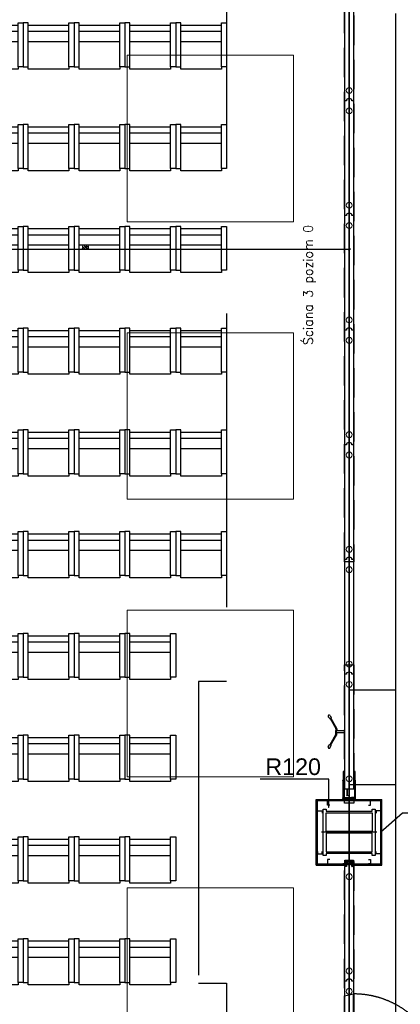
# Model space of a CAD drawing. Header units: centimetres. Extents: x -228435 to 111511, y -89367 to 428125.
# Tile 88 of 216: x -26102 to -21987, y 51140 to 61784. Entities that reach past the tile are written whole.
import ezdxf
from ezdxf.xclip import XClip

# ---------------------------------------------------------------- set-up
doc = ezdxf.new("R2010")
doc.units = ezdxf.units.CM
doc.header["$LTSCALE"] = 50
doc.header["$XCLIPFRAME"] = 0
doc.header["$PDMODE"] = 35
doc.header["$PDSIZE"] = 0.1
for name, pattern in [('0_II 10 sal$0$HIDDEN', [9.525, 6.35, -3.175]), ('DASHDOT', [25.4, 12.7, -6.35, 0, -6.35]), ('DASHDOT2', [12.7, 6.35, -3.175, 0, -3.175]), ('DIN_STRICHPUNKT', [10.7, 5, -2.5, 0.7, -2.5]), ('HIDDEN', [9.525, 6.35, -3.175]), ('HIDDENX2', [19.05, 12.7, -6.35]), ('Kondygnacja +0$0$DASHDOT2', [12.7, 6.35, -3.175, 0, -3.175])]:
    doc.linetypes.add(name, pattern=pattern)
doc.layers.get('0').update_dxf_attribs({"color": 8})
doc.layers.get('DEFPOINTS').update_dxf_attribs({"color": 8})
for name, color, linetype in [('0_II 10 sal$0$ARCH_SIEDZENIA', 8, 'Continuous'), ('0_II 10 sal$0$ARCH_WYPOSAŻENIE_INNE', 8, 'Continuous'), ('0_II 10 sal$0$ARCH_ŚCIANY_PRZESUWNE', 8, 'Continuous'), ('3', 8, 'Continuous'), ('ACHSEN', 8, 'DIN_STRICHPUNKT'), ('ARCH_GK', 8, 'Continuous'), ('ARCH_INFO_ODPORNOŚĆ OGNIOWA', 8, 'Continuous'), ('ARCH_INFO_OPISY', 8, 'Continuous'), ('ARCH_INFO_OSIE_IST', 8, 'DASHDOT2'), ('ARCH_SZYNY', 8, 'Continuous'), ('HUFCOR', 8, 'Continuous'), ('Hufcor szyny', 8, 'Kondygnacja +0$0$DASHDOT2'), ('Kondygnacja +0$0$ARCH_GK', 8, 'Continuous'), ('Kondygnacja +0$0$ARCH_INFO_ODPORNOŚĆ OGNIOWA', 8, 'Continuous'), ('Kondygnacja +0$0$ARCH_PROFILE', 8, 'Continuous'), ('Kondygnacja +0$0$ARCH_STAL_IST', 8, 'Continuous'), ('Kondygnacja +0$0$ARCH_ŚCIANY_PRZESUWNE', 8, 'Continuous'), ('KÖRPERKANTE', 8, 'Continuous'), ('Osie rzutów$0$ARCH_INFO_OSIE_OPISY_IST', 8, 'Continuous'), ('PANELE', 8, 'Continuous'), ('RYSUNKOWE_XREF', 8, 'Continuous'), ('SCHRAFFUR', 8, 'Continuous'), ('tabela', 8, 'Continuous'), ('VOLL', 8, 'Continuous')]:
    doc.layers.add(name, color=color, linetype=linetype)
for name, color, linetype, lineweight in [('2', 8, 'Continuous', 0), ('ARCH_SUFITY_PODWIESZANE', 8, 'HIDDENX2', 9), ('SYSTEMY AV', 8, 'Continuous', 13), ('Wymiary', 8, 'Continuous', 15)]:
    doc.layers.add(name, color=color, linetype=linetype, lineweight=lineweight)
doc.layers.get('HUFCOR').off()
doc.styles.add('Arial', font='ARIAL.TTF')
doc.styles.add('Kondygnacja +0$0$Arial', font='ARIAL.TTF')
doc.styles.add('Kondygnacja +0$0$Standard', font='txt')
doc.styles.add('Romans', font='Romans.shx')
doc.linetypes.add('SZYNA_LINE', pattern='A,12.7,-7.75,["SZYNA",Standard,S=2.54,R=0,X=-5.95,Y=-1.27],-7.75', length=28.2)
doc.dimstyles.new('ISO-25', dxfattribs={"dimtxt": 2.5, "dimasz": 2.5, "dimexe": 1.25, "dimexo": 0.625, "dimtad": 1, "dimtxsty": 'Standard', "dimcen": 2.5, "dimadec": 0, "dimazin": 0, "dimtfac": 1, "dimtmove": 0, "dimatfit": 3, "dimfxl": 0, "dimarcsym": 0})
doc.dimstyles.new('Kondygnacja +0$0$ISO-25', dxfattribs={"dimtxt": 2.5, "dimasz": 2.5, "dimexe": 1.25, "dimexo": 0.625, "dimtad": 1, "dimtxsty": 'Kondygnacja +0$0$Standard', "dimcen": 2.5, "dimadec": 0, "dimazin": 0, "dimtfac": 1, "dimtmove": 0, "dimatfit": 3, "dimfxl": 0, "dimarcsym": 0})
doc.dimstyles.new('Wymiary 1-200', dxfattribs={"dimtxt": 22, "dimasz": 20, "dimexe": 10, "dimexo": 0, "dimgap": 8, "dimtad": 1, "dimrnd": 0.5, "dimzin": 12, "dimdsep": 46, "dimtxsty": 'Romans', "dimblk": 'OBLIQUE', "dimcen": 0.5, "dimdle": 15, "dimclrt": 55, "dimazin": 0, "dimtfac": 1, "dimtmove": 1, "dimatfit": 3, "dimfxl": 0, "dimtolj": 1, "dimtzin": 0, "dimarcsym": 0})

# ---------------------------------------------------------------- blocks, each defined once
blk = doc.blocks.new('SU Lampy kwadratowe +0')
at = {"layer": 'ARCH_SUFITY_PODWIESZANE', "ltscale": 2.5}
for points in [[(9620, 10640), (9800, 10640), (9800, 10460), (9620, 10460)], [(9620, 10340), (9800, 10340), (9800, 10160), (9620, 10160)], [(9620, 10040), (9800, 10040), (9800, 9860), (9620, 9860)], [(9620, 9740), (9800, 9740), (9800, 9560), (9620, 9560)]]:
    blk.add_lwpolyline(points, close=True, dxfattribs=at)
blk = doc.blocks.new('Kondygnacja +0$0$_Dot')
at = {"color": 0, "linetype": 'ByBlock', "lineweight": -2}
blk.add_line((-0.5, 0), (-1, 0), dxfattribs=at)
at = {"color": 0, "linetype": 'ByBlock', "const_width": 0.5}
blk.add_lwpolyline([(-0.25, 0, 1), (0.25, 0, 1)], format="xyb", close=True, dxfattribs=at)
blk = doc.blocks.new('A$C50B549AF')
at = {"layer": 'ARCH_SZYNY', "linetype": 'SZYNA_LINE', "ltscale": 2.5}
for p, q in [((3611.5, 4835.9, 630), (3611.5, 5977.4, 630)), ((3662.1, 1788.7, 445.1), (3662.1, 5685.3, 9.4)), ((3611.5, 4954.2, 1260), (3662.1, 4954.2, 591.7)), ((3611.5, 4852.2, 1260), (3662.1, 4852.2, 591.7)), ((3611.5, 3635.9, 630), (3611.5, 4777.4, 630))]:
    blk.add_line(p, q, dxfattribs=at)
blk = doc.blocks.new('*U520')
at = {"layer": 'PANELE'}
for points in [[(0, 0), (0, -21), (-14, -21)], [(0, 0), (1240, 0)], [(1240, 0), (1240, -21), (1226, -21)], [(-14, -76), (0, -76), (0, -97)], [(0, -97), (1240, -97)], [(1226, -76), (1240, -76), (1240, -97)]]:
    blk.add_lwpolyline(points, dxfattribs=at)
for centre in [(24, -48), (1264, -48)]:
    blk.add_arc(centre, 46.5, 143.7563, 216.2437, dxfattribs=at)
at = {"layer": 'Wymiary'}
for centre in [(110, -48), (1130, -48)]:
    blk.add_circle(centre, 32, dxfattribs=at)
blk = doc.blocks.new('BEDIENHEBEL')
at = {"layer": 'KÖRPERKANTE'}
for p, q in [((-10, -85), (-10, 0)), ((-10, 0), (10, 0)), ((10, -85), (10, 0)), ((-145, -149), (-38, -87)), ((-140, -158), (-33, -96)), ((-31, -85), (-10, -85)), ((-31, -95), (-10, -95)), ((-10, -95), (-10, -100)), ((-10, -100), (10, -100)), ((31, -85), (10, -85)), ((31, -95), (10, -95)), ((10, -95), (10, -100)), ((140, -158), (33, -96)), ((145, -149), (38, -87)), ((-173, -156), (-148, -147)), ((-160, -178), (-140, -161)), ((-139, -159), (-146, -147)), ((139, -159), (146, -147)), ((160, -178), (140, -161)), ((173, -156), (148, -147))]:
    blk.add_line(p, q, dxfattribs=at)
for centre, radius, start, end in [((-31, -100), 15, 90, 120), ((-31, -100), 5, 90, 120), ((-15, -90), 7.25, 316.3972, 43.6028), ((15, -90), 7.25, 136.3972, 223.6028), ((31, -100), 15, 60, 90), ((31, -100), 5, 60, 90), ((-167, -167), 12.5, 120, 300), ((-147, -148), 1, 30, 120), ((-140, -160), 1, 300, 30), ((140, -160), 1, 150, 240), ((147, -148), 1, 60, 150), ((167, -167), 12.5, 240, 60)]:
    blk.add_arc(centre, radius, start, end, dxfattribs=at)
blk = doc.blocks.new('*U522')
at = {"layer": 'PANELE'}
for points in [[(0, 0), (0, -21), (-14, -21)], [(0, 0), (1240, 0)], [(1050, -97), (1050, -112), (1240, -112), (1240, 15), (1050, 15), (1050, 0)], [(-14, -76), (0, -76), (0, -97)], [(0, -97), (1240, -97)]]:
    blk.add_lwpolyline(points, dxfattribs=at)
blk.add_arc((24, -48), 46.5, 143.7563, 216.2437, dxfattribs=at)
at = {"layer": 'Wymiary'}
for centre in [(110, -48), (1130, -48)]:
    blk.add_circle(centre, 32, dxfattribs=at)
at = {"layer": 'PANELE'}
blk.add_blockref('BEDIENHEBEL', (620, -97), dxfattribs=at)
blk = doc.blocks.new('0_II 10 sal$0$Miejsce_siedzące_2d')
at = {"color": 0, "linetype": 'ByBlock', "lineweight": -2}
for p, q in [((-26.4, 27.1), (26.4, 27.1)), ((-26.4, 12.5), (26.4, 12.5))]:
    blk.add_line(p, q, dxfattribs=at)
for points in [[(-26.4, 62.7), (-26.4, 0), (-33, 0), (-33, 62.7), (-26.4, 62.7), (-26.4, 66), (26.4, 66), (26.4, 62.7), (26.4, 0), (33, 0), (33, 62.7), (26.4, 62.7)], [(26.4, 3.3), (-26.4, 3.3)]]:
    blk.add_lwpolyline(points, dxfattribs=at)
blk = doc.blocks.new('Osie rzutów')
at = {"layer": 'ARCH_INFO_OSIE_IST', "ltscale": 10}
for p, q in [((9860, 12510), (9860, 4623.3)), ((4436, 10400), (13655, 10400)), ((9860, 9770), (9860, 9830)), ((4436, 9800), (15156.5, 9800)), ((9890, 9800), (9830, 9800))]:
    blk.add_line(p, q, dxfattribs=at)
blk = doc.blocks.new('A$C6FDA0163')
at = {"layer": 'RYSUNKOWE_XREF'}
blk.add_blockref('Osie rzutów', (-10460, -9819, -630), dxfattribs=at)
blk = doc.blocks.new('VERT-NEU')
at = {"layer": 'KÖRPERKANTE'}
for p, q in [((-25, 48), (-36, 48)), ((-36, 48), (-36, 46)), ((-34, 46), (-36, 46)), ((-36, 31), (-34, 31)), ((-36, 29), (-36, 31)), ((-21, 29), (-36, 29)), ((-34, 31), (-34, 46)), ((-30, 46), (-30, 33)), ((-25, 46), (-30, 46)), ((-30, 33), (-6, 33)), ((-23, 47), (-23, 47)), ((-13, 21), (-21, 29)), ((-14, 25), (-11, 22)), ((-9, 29), (-13, 29)), ((-11, 21), (-11, 21)), ((-8, 19), (-8, 28)), ((0, 26), (-6, 33)), ((-6, 19), (-6, 26)), ((-5, 26), (-3, 24)), ((-3, 24), (-3, 0)), ((-3, -24), (-3, 0)), ((7, 26), (0, 26)), ((0, 23), (0, 0)), ((0, 23), (5, 23)), ((0, -23), (0, 0)), ((5, 21), (5, 23)), ((8, 21), (5, 21)), ((8, 25), (8, 21)), ((-21, -29), (-36, -29)), ((-36, -29), (-36, -31)), ((-36, -31), (-34, -31)), ((-36, -46), (-36, -48)), ((-34, -46), (-36, -46)), ((-25, -48), (-36, -48)), ((-34, -31), (-34, -46)), ((-30, -33), (-6, -33)), ((-30, -46), (-30, -33)), ((-25, -46), (-30, -46)), ((-23, -47), (-23, -47)), ((-13, -21), (-21, -29)), ((-14, -25), (-11, -22)), ((-9, -29), (-13, -29)), ((-8, -19), (-8, -28)), ((-6, -19), (-6, -26)), ((-6, -33), (0, -26)), ((-5, -26), (-3, -24)), ((0, -23), (5, -23)), ((7, -26), (0, -26)), ((8, -21), (5, -21)), ((5, -21), (5, -23)), ((8, -25), (8, -21))]:
    blk.add_line(p, q, dxfattribs=at)
at = {"layer": 'KÖRPERKANTE', "linetype": 'ByBlock'}
for p, q in [((2, -23), (3, -23)), ((2, -26), (3, -26))]:
    blk.add_line(p, q, dxfattribs=at)
at = {"layer": 'KÖRPERKANTE'}
for centre, radius, start, end in [((-25, 47), 1.2, 360, 90), ((-25, 47), 1.2, 270, 360), ((-13, 27), 2, 90, 225), ((-12, 22), 1.12, 225, 315), ((-12, 22), 1.12, 315, 45), ((-9, 28), 0.5, 360, 90), ((-7, 19), 1, 180, 360), ((-6, 26), 0.5, 45, 180), ((7, 25), 0.762, 0, 90), ((-25, -47), 1.2, 0, 90), ((-25, -47), 1.2, 270, 0), ((-13, -27), 2, 135, 270), ((-12, -22), 1.12, 45, 135), ((-12, -22), 1.12, 315, 45), ((-9, -28), 0.5, 270, 0), ((-7, -19), 1, 0, 180), ((-6, -26), 0.5, 180, 315), ((7, -25), 0.762, 270, 0)]:
    blk.add_arc(centre, radius, start, end, dxfattribs=at)
blk = doc.blocks.new('hufcor detal 1')
at = {"layer": 'VOLL'}
h = blk.add_hatch(color=256, dxfattribs=at)
h.paths.add_polyline_path([(-5.8, -6.1), (-5.8, -3.2, 0.427595), (-6.4, -2.6, 0.427595), (-7, -3.2), (-7, -6.4), (-5.5, -10.4, -0.519458), (-5.6, -10.6), (-6.5, -10.6, 0.414214), (-7, -11.1), (-7, -16.5), (-5.9, -16.5), (-5.9, -11.5), (-4.7, -11.5), (-4.7, -12.6), (-4.1, -12.6), (-4.1, -10.9)])
h.paths.add_polyline_path([(-5.9, -16.5), (-7, -16.5), (-7, -21.9, 0.414214), (-6.5, -22.4), (-5.6, -22.4, -0.519458), (-5.5, -22.6), (-7, -26.6), (-7, -29.8, 0.427595), (-6.4, -30.4, 0.427595), (-5.8, -29.8), (-5.8, -26.9), (-4.1, -22.1), (-4.1, -20.4), (-4.7, -20.4), (-4.7, -21.5), (-5.9, -21.5)])
at = {"layer": 'ACHSEN', "ltscale": 5}
blk.add_line((261.6, -16.5), (-60.4, -16.5), dxfattribs=at)
at = {"layer": 'ARCH_GK', "linetype": 'Continuous', "lineweight": -3}
blk.add_line((0, 0), (-6.2, 0), dxfattribs=at)
for points in [[(-10, 0), (0, 0)], [(-6.2, 17.9), (-3.7, 17.9), (-3.3, 19.6), (-3.1, 17.9)], [(-6.2, 0), (-6.2, 17.9)], [(0, 17.9), (-2.5, 17.9), (-2.8, 16.1), (-3.1, 17.9)], [(0, 0), (0, 17.9)], [(-6.2, -33), (-6.2, -50.9)], [(-6.2, -50.9), (-3.7, -50.9), (-3.3, -52.6), (-3.1, -50.9)], [(0, -50.9), (-2.5, -50.9), (-2.8, -49.1), (-3.1, -50.9)], [(0, -33), (0, -50.9)]]:
    blk.add_lwpolyline(points, dxfattribs=at)
at = {"layer": 'KÖRPERKANTE'}
for p, q in [((-7, -3.2), (-7, -6.4)), ((-5.5, -10.4), (-7, -6.4)), ((-7, -11.1), (-7, -21.9)), ((-7, -26.6), (-5.5, -22.6)), ((-7, -29.8), (-7, -26.6)), ((-6.5, -10.6), (-5.6, -10.6)), ((-6.5, -22.4), (-5.6, -22.4)), ((-6.4, -2.6), (-6.4, -2.6)), ((-6.4, -30.4), (-6.4, -30.4)), ((-5.9, -11.5), (-5.9, -21.5)), ((-4.7, -11.5), (-5.9, -11.5)), ((-5.9, -21.5), (-4.7, -21.5)), ((-5.8, -3.2), (-5.8, -6.1)), ((-5.8, -6.1), (-4.1, -10.9)), ((-4.1, -22.1), (-5.8, -26.9)), ((-5.8, -29.8), (-5.8, -26.9)), ((-4.7, -12.6), (-4.7, -11.5)), ((-4.1, -12.6), (-4.7, -12.6)), ((-4.1, -20.4), (-4.7, -20.4)), ((-4.7, -21.5), (-4.7, -20.4)), ((-4.1, -12.6), (-4.1, -10.9)), ((-4.1, -22.1), (-4.1, -20.4))]:
    blk.add_line(p, q, dxfattribs=at)
for centre, radius, start, end in [((-6.4, -3.2), 0.55, 90, 180), ((-6.5, -11.1), 0.55, 90, 180), ((-6.5, -21.9), 0.55, 180, 270), ((-6.4, -29.8), 0.55, 180, 270), ((-6.4, -3.2), 0.55, 0, 90), ((-6.4, -29.8), 0.55, 270, 0), ((-5.6, -10.5), 0.1, 270, 19.8), ((-5.6, -22.5), 0.1, 340.2, 90)]:
    blk.add_arc(centre, radius, start, end, dxfattribs=at)
at = {"layer": 'VOLL'}
for p, q in [((3.9, 6.5), (3.9, 0.5)), ((3.9, -39.5), (3.9, -33.5))]:
    blk.add_line(p, q, dxfattribs=at)
at = {"layer": 'VOLL', "xscale": -0.5, "yscale": 0.5000000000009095, "zscale": 0.5000000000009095}
blk.add_blockref('VERT-NEU', (-11.2, -16.5), dxfattribs=at)
blk = doc.blocks.new('CLOSURE')
at = {"color": 7, "linetype": 'Continuous'}
for p, q in [((-2, 0), (-9, 0)), ((-2, 0), (-2, -1)), ((-10, -1), (-10, -2)), ((-10, -34), (-10, -40)), ((-9, -3), (-8, -3)), ((-8, -33), (-9, -33)), ((-9, -41), (-3, -41)), ((-8, -7), (-8, -7)), ((-8, -30), (-8, -30)), ((-8, -39), (-8, -36)), ((-8, -36), (177, -36)), ((-3, -39), (-8, -39)), ((-2, -1), (-2, -2)), ((-2, -12), (-2, -17)), ((-2, -17), (-1, -18)), ((-1, -18), (-2, -19)), ((-2, -19), (-2, -24)), ((-2, -40), (-2, -40)), ((-1, -3), (0, -3)), ((0, -29), (0, -3)), ((0, -34), (0, -32)), ((150, -34), (0, -34)), ((5, -30), (1, -30)), ((1, -31), (5, -31)), ((6, -31), (6, -31)), ((146, -30), (146, -31)), ((153, -30), (147, -30)), ((147, -31), (151, -31)), ((153, -31), (153, -30)), ((156, -30), (156, -31)), ((163, -34), (159, -34)), ((166, -31), (166, -30)), ((168, -30), (168, -31)), ((179, -34), (172, -34)), ((172, -40), (172, -40)), ((177, -39), (173, -39)), ((173, -41), (179, -41)), ((177, -36), (177, -39)), ((180, -40), (180, -35))]:
    blk.add_line(p, q, dxfattribs=at)
for centre, radius, start, end in [((-9, -1), 1.2, 90, 180), ((-9, -2), 1, 180, 270), ((-9, -34), 1, 90, 180), ((-9, -40), 1, 180, 270), ((-8, -8), 1, 90, 217.5752), ((-5, -5), 5.01, 217.5752, 275.7303), ((-5, -31), 5.01, 84.2699, 140.5242), ((-8, -29), 1, 140.5242, 270), ((-8, -2), 1, 270, 314.9442), ((-8, -8), 1, 40.708, 90), ((-8, -29), 1, 270, 317.1564), ((-8, -34), 1, 42.8436, 90), ((-5, -5), 2.75, 220.708, 134.9442), ((-5, -31), 2.75, 222.8436, 137.1564), ((-4, -12), 2, 0, 95.7303), ((-4, -24), 2, 264.2699, 0), ((-3, -40), 1, 0, 90), ((-3, -40), 1, 270, 0), ((-1, -2), 1, 180, 270), ((1, -29), 1, 180, 270), ((1, -32), 1, 90, 180), ((5, -31), 0.5, 0, 90), ((5, -31), 0.5, 270, 0), ((147, -30), 0.5, 90, 180), ((147, -31), 0.5, 180, 270), ((150, -33), 1, 270, 3.2641), ((151, -32), 0.5, 341.3143, 90), ((155, -33), 3.4, 161.3143, 183.2641), ((153, -30), 0.5, 0, 90), ((152, -31), 1, 323.1301, 0), ((155, -33), 1.75, 143.1301, 36.8699), ((156, -30), 0.5, 54.1117, 180), ((157, -31), 1, 180, 216.8699), ((155, -33), 3.4, 356.7359, 54.1117), ((159, -33), 1, 176.7359, 270), ((163, -33), 1, 270, 3.2641), ((167, -33), 3.4, 125.8883, 183.2641), ((165, -30), 0.5, 0, 125.8883), ((167, -33), 1.75, 143.1301, 36.8699), ((165, -31), 1, 323.1301, 0), ((169, -30), 0.5, 54.1117, 180), ((169, -31), 1, 180, 216.8699), ((167, -33), 3.4, 356.7359, 54.1117), ((172, -33), 1, 176.7359, 270), ((173, -40), 1, 90, 180), ((173, -40), 1, 180, 270), ((179, -35), 1, 0, 90), ((179, -40), 1, 270, 0)]:
    blk.add_arc(centre, radius, start, end, dxfattribs=at)
blk = doc.blocks.new('hufcor detal 2')
at = {"layer": 'SCHRAFFUR'}
h = blk.add_hatch(dxfattribs=at)
h.set_pattern_fill('ANSI34', color=256, scale=10, style=0)
h.set_pattern_definition([(45, (-9731.639, 331.908), (-5.303301, 5.303301), []), (45, (-9729.871, 331.908), (-5.303301, 5.303301), []), (45, (-9728.1034, 331.908), (-5.303301, 5.303301), []), (45, (-9726.3356, 331.908), (-5.303301, 5.303301), [])])
h.paths.add_polyline_path([(-4.1, 11.6), (-8.1, 11.6), (-8.1, 0.6), (-4.1, 0.6)])
h.paths.add_polyline_path([(-4.1, 0.6), (-8.1, 0.6), (-8.1, -10.4), (-4.1, -10.4)])
at = {"layer": 'VOLL'}
for points in [[(-5.3, 30), (-97.9, 30), (-97.9, 31.2), (-5.3, 31.2)], [(-5.3, -29.9), (-5.3, -28.7), (-97.9, -28.7), (-97.9, -29.9)]]:
    blk.add_hatch(color=256, dxfattribs=at).paths.add_polyline_path(points)
at = {"layer": '2'}
for p, q in [((-96.6, 25.3), (-96.6, 25.2)), ((-93.3, 27.5), (-93.5, 26.6)), ((-92.7, 27.4), (-93, 26.3)), ((-86.8, 27.4), (-86.5, 26.3)), ((-86.2, 27.5), (-86, 26.6)), ((-82.9, 25.3), (-82.9, 25.2))]:
    blk.add_line(p, q, dxfattribs=at)
for centre, radius, start, end in [((-96.5, 25.2), 0.15, 81.6479, 164.0608), ((-96.5, 25.2), 0.15, 164.0608, 254.4521), ((-95.7, 27.8), 2.49, 252.0018, 332.2702), ((-95.4, 27.5), 2.67, 245.6965, 334.3626), ((-92.9, 28.1), 0.8, 285.0434, 236.2841), ((-86.6, 28.1), 0.8, 303.7159, 254.9566), ((-84.1, 27.5), 2.67, 205.6374, 294.3035), ((-83.8, 27.8), 2.49, 207.7298, 287.9982), ((-83, 25.2), 0.15, 15.9392, 98.3521), ((-83, 25.2), 0.15, 285.5479, 15.9392)]:
    blk.add_arc(centre, radius, start, end, dxfattribs=at)
at = {"layer": '3'}
for centre, radius, start, end in [((-11.1, -0.1), 11.1, 308.9452, 51.0548), ((-11, -0.1), 10.6, 310.6017, 49.3983)]:
    blk.add_arc(centre, radius, start, end, dxfattribs=at)
at = {"layer": 'ACHSEN', "ltscale": 5}
blk.add_line((53.1, 0.6), (-268.8, 0.6), dxfattribs=at)
at = {"layer": 'ARCH_GK', "linetype": 'Continuous', "lineweight": -3}
for p, q in [((0.3, 17.1), (0.3, 35)), ((0.3, 35), (0.3, -33.7))]:
    blk.add_line(p, q, dxfattribs=at)
for points in [[(0.3, 35), (2.7, 35), (3, 36.7), (3.3, 35)], [(6.4, 35), (3.9, 35), (3.5, 33.3), (3.3, 35)], [(6.3, 17.1), (6.3, 35)], [(6.3, 35), (6.3, -33.7)], [(0.3, -33.7), (2.7, -33.7), (3, -35.5), (3.3, -33.7)], [(6.4, -33.7), (3.9, -33.7), (3.5, -32), (3.3, -33.7)]]:
    blk.add_lwpolyline(points, dxfattribs=at)
at = {"layer": 'VOLL'}
for p, q in [((-96.8, 31.2), (-6.5, 31.2)), ((-8.1, 11.6), (-8.1, -10.4)), ((-8.1, 11.6), (-4.1, 11.6)), ((-4.1, 11.6), (-4.1, -10.4)), ((-48.1, -6.8), (-53, -10.2)), ((-48.1, -13.6), (-53, -10.2)), ((-48.1, -9.2), (-48.1, -6.8)), ((-48.1, -9.2), (-23.8, -9.2)), ((-48.1, -11.2), (-23.8, -11.2)), ((-48.1, -11.2), (-48.1, -13.6)), ((-23.8, -6.8), (-18.8, -10.2)), ((-23.8, -9.2), (-23.8, -6.8)), ((-23.8, -13.6), (-18.8, -10.2)), ((-23.8, -11.2), (-23.8, -13.6)), ((-8.1, -10.4), (-4.1, -10.4))]:
    blk.add_line(p, q, dxfattribs=at)
for points in [[(-3, 27.1), (-5.7, 27.1, -7.740139), (-5.7, 27.7), (-3, 27.7, -0.445604), (-3, 14), (-5.7, 14, -7.740139), (-5.7, 14.6), (-3, 14.6, 0.483874)], [(-3, -25.9), (-5.7, -25.9, 7.740139), (-5.7, -26.4), (-3, -26.4, 0.445604), (-3, -12.7), (-5.7, -12.7, 7.740139), (-5.7, -13.3), (-3, -13.3, -0.406168)]]:
    blk.add_lwpolyline(points, format="xyb", close=True, dxfattribs=at)
blk.add_lwpolyline([(-97.9, -28.7), (-5.3, -28.7), (-5.3, -29.9), (-97.9, -29.9)], close=True, dxfattribs=at)
at = {"layer": 'VOLL', "xscale": 0.5, "yscale": 0.5000000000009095, "zscale": 0.5000000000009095, "rotation": 180}
blk.add_blockref('CLOSURE', (-9.3, 11.7), dxfattribs=at)
at = {"layer": 'VOLL', "xscale": -0.5, "yscale": 0.5000000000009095, "zscale": 0.5000000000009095}
blk.add_blockref('CLOSURE', (-9.3, -10.4), dxfattribs=at)
blk = doc.blocks.new('drzwi')
at = {"linetype": 'HIDDEN', "ltscale": 20}
for p, q in [((158, 97), (138, 0)), ((138, 0), (1102, 0)), ((235, -20), (138, 0)), ((138, 0), (138, -964)), ((158, 97), (1082, 97)), ((1082, 97), (1102, 0)), ((235, -20), (235, -944)), ((235, -944), (138, -964))]:
    blk.add_line(p, q, dxfattribs=at)
blk.add_arc((138, 0), 964, 270, 0, dxfattribs=at)
blk = doc.blocks.new('_Oblique')
at = {"color": 0, "linetype": 'ByBlock', "lineweight": -2}
blk.add_line((-0.5, -0.5), (0.5, 0.5), dxfattribs=at)
blk = doc.blocks.new('*D1188')
at = {"layer": 'DEFPOINTS', "color": 0, "lineweight": 40}
for p in [(-22540, 59304), (-28242, 59120, 6300), (-22540, 59120, 6300)]:
    blk.add_point(p, dxfattribs=at)
at = {"layer": 'SYSTEMY AV', "color": 0, "lineweight": -2}
for p, q in [((-28257, 59304), (-22525, 59304)), ((-28242, 59313), (-28242, 59314)), ((-22540, 59313), (-22540, 59314))]:
    blk.add_line(p, q, dxfattribs=at)
at = {"layer": 'SYSTEMY AV', "color": 0, "lineweight": -2, "xscale": 20, "yscale": 20, "zscale": 20, "rotation": 180}
blk.add_blockref('_Oblique', (-28242, 59304), dxfattribs=at)
at = {"layer": 'SYSTEMY AV', "color": 0, "lineweight": -2, "xscale": 20, "yscale": 20, "zscale": 20}
blk.add_blockref('_Oblique', (-22540, 59304), dxfattribs=at)
at = {"layer": 'SYSTEMY AV', "color": 55, "lineweight": 40, "insert": (-25391, 59323), "char_height": 22, "attachment_point": 5, "style": 'Romans'}
blk.add_mtext('\\A1;5702', dxfattribs=at)

msp = doc.modelspace()

# ---------------------------------------------------------------- linework, layer by layer
at = {"layer": '0_II 10 sal$0$ARCH_WYPOSAŻENIE_INNE', "linetype": '0_II 10 sal$0$HIDDEN', "ltscale": 10, "elevation": 630}
msp.add_lwpolyline([(-33215, 51370), (-32910, 51370), (-32910, 54630), (-33215, 54630), (-33215, 63370), (-32910, 63370), (-32910, 63675), (-24170, 63675), (-24170, 63370), (-23865, 63370), (-23865, 54630), (-24170, 54630), (-24170, 51370), (-23865, 51370), (-23865, 42630), (-24170, 42630), (-24170, 42325), (-32910, 42325), (-32910, 42630), (-33215, 42630)], close=True, dxfattribs=at)
at = {"layer": '0_II 10 sal$0$ARCH_ŚCIANY_PRZESUWNE', "linetype": '0_II 10 sal$0$HIDDEN', "lineweight": -3}
for p, q in [((-22490, 55924.65464, -5670), (-22590, 55924.65464, -5670)), ((-22590, 54808.65464, -5670), (-22490, 54808.65464, -5670))]:
    msp.add_line(p, q, dxfattribs=at)
at = {"layer": '0_II 10 sal$0$ARCH_ŚCIANY_PRZESUWNE', "linetype": '0_II 10 sal$0$HIDDEN', "lineweight": -3, "elevation": 630}
for points in [[(-22590, 64685), (-22490, 64685), (-22490, 55924.65464), (-22590, 55924.65464)], [(-22590, 54808.65464), (-22490, 54808.65464), (-22490, 53315), (-22590, 53315)], [(-22590, 52685), (-22490, 52685), (-22490, 41315), (-22590, 41315)]]:
    msp.add_lwpolyline(points, close=True, dxfattribs=at)
at = {"layer": 'Kondygnacja +0$0$ARCH_GK', "elevation": 630}
for points in [[(-22895, 52950), (-22895, 53355)], [(-22895, 53355), (-22490, 53355)], [(-22895, 53342.5), (-22490, 53342.5)], [(-22882.5, 52950), (-22882.5, 53342.5)], [(-22490, 53355), (-22185, 53355)], [(-22490, 53342.5), (-22197.5, 53342.5)], [(-22197.5, 52657.5), (-22197.5, 53355)], [(-22185, 52645), (-22185, 53355)], [(-22895, 52645), (-22895, 52950)], [(-22882.5, 52645), (-22882.5, 52950)], [(-22895, 52645), (-22590, 52645)], [(-22882.5, 52657.5), (-22590, 52657.5)], [(-22490, 52657.5), (-22185, 52657.5)], [(-22490, 52645), (-22185, 52645)]]:
    msp.add_lwpolyline(points, dxfattribs=at)
at = {"layer": 'Kondygnacja +0$0$ARCH_PROFILE', "elevation": 630}
for points in [[(-22747.5, 53292.5), (-22772.5, 53292.5), (-22772.5, 53342.5), (-22747.5, 53342.5)], [(-22332.5, 53292.5), (-22307.5, 53292.5), (-22307.5, 53342.5), (-22332.5, 53342.5)], [(-22882.5, 53207.5), (-22882.5, 53232.5), (-22832.5, 53232.5), (-22832.5, 53207.5)], [(-22197.5, 53207.5), (-22197.5, 53232.5), (-22247.5, 53232.5), (-22247.5, 53207.5)], [(-22882.5, 52792.5), (-22882.5, 52767.5), (-22832.5, 52767.5), (-22832.5, 52792.5)], [(-22197.5, 52792.5), (-22197.5, 52767.5), (-22247.5, 52767.5), (-22247.5, 52792.5)], [(-22747.5, 52707.5), (-22772.5, 52707.5), (-22772.5, 52657.5), (-22747.5, 52657.5)], [(-22332.5, 52707.5), (-22307.5, 52707.5), (-22307.5, 52657.5), (-22332.5, 52657.5)]]:
    msp.add_lwpolyline(points, dxfattribs=at)
at = {"layer": 'Kondygnacja +0$0$ARCH_STAL_IST', "elevation": 630}
for points in [[(-22820, 52750), (-22820, 53250), (-22790, 53250), (-22790, 53230), (-22290, 53230), (-22290, 53250), (-22260, 53250), (-22260, 52750), (-22290, 52750), (-22290, 52770), (-22790, 52770), (-22790, 52750)], [(-22290, 53010), (-22790, 53010), (-22790, 53210), (-22290, 53210)], [(-22790, 52790), (-22290, 52790), (-22290, 52990), (-22790, 52990)]]:
    msp.add_lwpolyline(points, close=True, dxfattribs=at)
at = {"layer": 'Kondygnacja +0$0$ARCH_ŚCIANY_PRZESUWNE', "elevation": 630}
for points in [[(-22585.47822, 52645.00354), (-22585.4889, 52697.50354), (-22494.4903, 52697.52204), (-22494.47963, 52645.02204)], [(-22572.97822, 52645.00609), (-22572.98635, 52685.00608), (-22506.98776, 52685.0195), (-22506.97963, 52645.0195)]]:
    msp.add_lwpolyline(points, dxfattribs=at)

# ---------------------------------------------------------------- block references
ref = msp.add_blockref('A$C6FDA0163', (-16540, 53190.5, 630), dxfattribs=dict(xscale=10, yscale=10, zscale=10))
XClip(ref).set_block_clipping_path([(-400.031931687, -2219.05), (399.968068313, 380.95)])
at = {"layer": '0_II 10 sal$0$ARCH_SIEDZENIA', "linetype": 'Continuous', "lineweight": -3, "xscale": 8.328285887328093, "yscale": 7.571168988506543, "zscale": 10, "rotation": 179.9999999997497}
for p in [(-26340, 61750, -50070), (-25790, 61750, -50070), (-25240, 61750, -50070), (-24690, 61750, -50070), (-24140, 61750, -50070), (-26340, 60650, -43770), (-25790, 60650, -43770), (-25240, 60650, -43770), (-24690, 60650, -43770), (-24140, 60650, -43770), (-26340, 59550, -37470), (-25790, 59550, -37470), (-25240, 59550, -37470), (-24690, 59550, -37470), (-24140, 59550, -37470), (-26340, 58450, -31170), (-25790, 58450, -31170), (-25240, 58450, -31170), (-24690, 58450, -31170), (-24140, 58450, -31170), (-26340, 57350, -24870), (-25790, 57350, -24870), (-25240, 57350, -24870), (-24690, 57350, -24870), (-24140, 57350, -24870), (-26340, 56250, -18570), (-25790, 56250, -18570), (-25240, 56250, -18570), (-24690, 56250, -18570), (-24140, 56250, -18570), (-26340, 55150, -12270), (-25790, 55150, -12270), (-25240, 55150, -12270), (-24690, 55150, -12270), (-26340, 54050, -12270), (-25790, 54050, -12270), (-25240, 54050, -12270), (-24690, 54050, -12270), (-26340, 52950, -12270), (-25790, 52950, -12270), (-25240, 52950, -12270), (-24690, 52950, -12270), (-26340, 51850, -12270), (-25790, 51850, -12270), (-25240, 51850, -12270), (-24690, 51850, -12270)]:
    msp.add_blockref('0_II 10 sal$0$Miejsce_siedzące_2d', p, dxfattribs=at)
at = {"layer": 'ARCH_SUFITY_PODWIESZANE', "ltscale": 2.5, "xscale": 10, "yscale": 10, "zscale": 10}
msp.add_blockref('SU Lampy kwadratowe +0', (-121140, -45000, -5670), dxfattribs=at)
at = {"layer": 'HUFCOR', "xscale": 10, "yscale": 10, "zscale": 10}
msp.add_blockref('A$C50B549AF', (-58654.9183, 4996.03602, -5670), dxfattribs=at)
at = {"layer": 'Osie rzutów$0$ARCH_INFO_OSIE_OPISY_IST', "xscale": 10, "yscale": 10, "zscale": 10}
msp.add_blockref('Osie rzutów', (-121140, -45000, 630), dxfattribs=at)
at = {"layer": 'PANELE', "rotation": 270}
for name, p in [('*U520', (-22491.48808, 62148.25846, 630)), ('*U520', (-22491.48808, 60908.25846, 630)), ('*U520', (-22491.48808, 59668.25846, 630)), ('*U520', (-22491.48808, 58428.25846, 630)), ('*U520', (-22491.48808, 57188.25846, 630)), ('*U520', (-22491.48808, 55948.25846, 630)), ('*U522', (-22491.50103, 54708.5322, 6930)), ('*U520', (-22491.48706, 52629.91012, 630)), ('*U520', (-22491.5, 51390.18385, 6930))]:
    msp.add_blockref(name, p, dxfattribs=at)
at = {"layer": 'PANELE', "linetype": 'ByBlock', "rotation": 90}
msp.add_blockref('drzwi', (-22491.48706, 50150.45758, 630), dxfattribs=at)
at = {"layer": 'tabela', "linetype": 'DASHDOT'}
for name, p, xscale, yscale, zscale, rotation in [('hufcor detal 2', (-22541.3486, 53355.68913, -12270), 2.112530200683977, 2.112530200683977, 2.112530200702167, 269.9999999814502), ('hufcor detal 1', (-22506.97965, 52645.1195, 630), 2.000000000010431, 1.999999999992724, 2, 270.0116461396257)]:
    msp.add_blockref(name, p, dxfattribs=dict(at, xscale=xscale, yscale=yscale, zscale=zscale, rotation=rotation))

# ---------------------------------------------------------------- texts
at = {"layer": 'ARCH_INFO_ODPORNOŚĆ OGNIOWA', "insert": (-23145.4508, 53857.76721, 630), "char_height": 180, "width": 3036.6124481, "attachment_point": 5, "style": 'Arial'}
msp.add_mtext('\\PR120', dxfattribs=at)
at = {"layer": 'Hufcor szyny', "linetype": 'ByBlock', "ltscale": 5, "insert": (-23033.91717, 58267.16666, 635.5409), "char_height": 100, "width": 5268.2821399, "attachment_point": 1, "rotation": 90, "style": 'Romans'}
msp.add_mtext('Ściana 3 poziom 0', dxfattribs=at)
at = {"layer": 'Kondygnacja +0$0$ARCH_INFO_ODPORNOŚĆ OGNIOWA', "insert": (-23145.4508, 53857.76721, 630), "char_height": 180, "width": 3036.6124481, "attachment_point": 5, "style": 'Kondygnacja +0$0$Arial'}
msp.add_mtext('\\PR120', dxfattribs=at)

# ---------------------------------------------------------------- dimensions: what is measured, and where the dimension line sits
at = {"layer": 'SYSTEMY AV', "lineweight": 40}
dim = msp.add_linear_dim(base=(-22540, 59303.70073, -5670), p1=(-28242.18, 59120, 630), p2=(-22540, 59120, 630), dimstyle='Wymiary 1-200', dxfattribs=at)
dim.commit()
dim.dimension.update_dxf_attribs({"geometry": '*D1188', "text_midpoint": (-25391.09, 59322.70073, -5670)})

# ---------------------------------------------------------------- leaders
at = {"layer": 'ARCH_INFO_ODPORNOŚĆ OGNIOWA'}
msp.add_leader([(-22761.34037, 53266.46832, 630), (-22761.34037, 53574.77761, 630), (-23503.71076, 53574.77761, 630)], dimstyle='ISO-25', override={"dimscale": 5, "dimasz": 2, "dimtad": 0, "dimldrblk": 'Dot'}, dxfattribs=at)
at = {"layer": 'ARCH_INFO_OPISY'}
msp.add_leader([(-22197.5, 53006.25, 630), (-21963.78904, 53211.37533, 630), (-20732.59404, 53211.37533, 630)], dimstyle='ISO-25', override={"dimscale": 5, "dimasz": 2, "dimtad": 0, "dimldrblk": 'Dot'}, dxfattribs=at)
at = {"layer": 'Kondygnacja +0$0$ARCH_INFO_ODPORNOŚĆ OGNIOWA'}
msp.add_leader([(-22761.34037, 53266.46832, 630), (-22761.34037, 53574.77761, 630), (-23503.71076, 53574.77761, 630)], dimstyle='Kondygnacja +0$0$ISO-25', override={"dimscale": 5, "dimasz": 2, "dimtad": 0, "dimldrblk": 'Kondygnacja +0$0$_Dot'}, dxfattribs=at)

doc.saveas('drawing.dxf')
